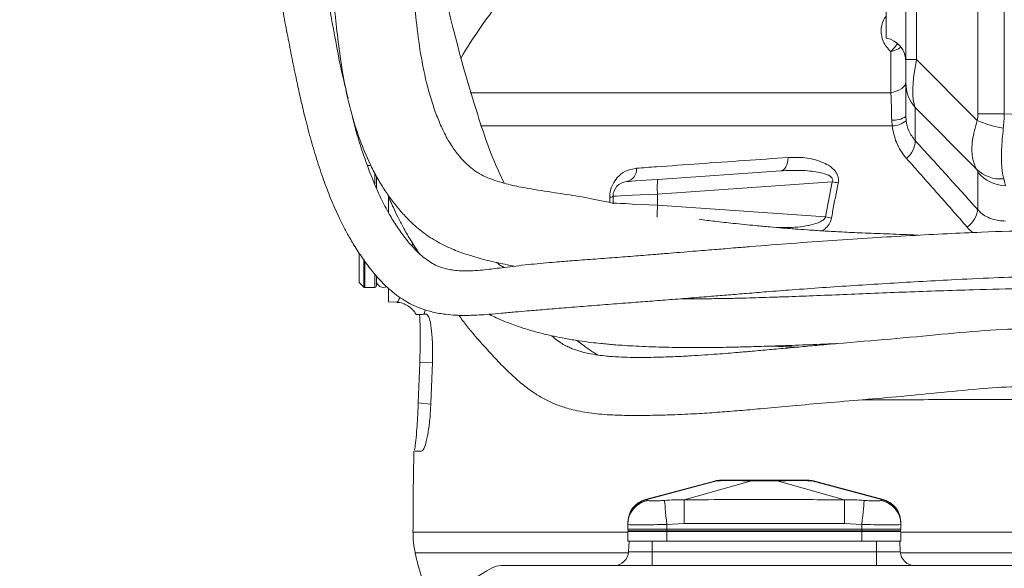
# Model space of a CAD drawing. Header units: millimetres. Extents: x 0 to 8410, y 0 to 5940.
# Tile 10 of 179: x 1128 to 1330, y 2872 to 2985. Entities that reach past the tile are written whole.
import ezdxf

# ---------------------------------------------------------------- set-up
doc = ezdxf.new("R2010")
doc.units = ezdxf.units.MM
doc.header["$LTSCALE"] = 10
doc.styles.add('SLDTEXTSTYLE0', font='TXT', dxfattribs={"width": 0.605})
doc.dimstyles.new('SLDDIMSTYLE0', dxfattribs={"dimtxt": 50, "dimasz": 50, "dimexe": 0, "dimexo": 0.0625, "dimgap": 12.5, "dimtad": 1, "dimtoh": 1, "dimdec": 1, "dimrnd": 1e-09, "dimzin": 12, "dimdsep": 46, "dimtxsty": 'SLDTEXTSTYLE0', "dimsah": 1, "dimcen": 0.09, "dimadec": 0, "dimazin": 0, "dimtfac": 1, "dimtofl": 0, "dimtmove": 0, "dimatfit": 3, "dimfxl": 0, "dimfrac": 2, "dimtolj": 1, "dimtzin": 12, "dimarcsym": 0})

# ---------------------------------------------------------------- blocks, each defined once
blk = doc.blocks.new('*D14')
at = {"color": 7, "linetype": 'Continuous', "lineweight": 0}
for p, q in [((1075.65, 3477.87), (1075.65, 3610.76)), ((1075.65, 3595.76), (1375.65, 3595.76))]:
    blk.add_line(p, q, dxfattribs=at)
for points in [[(1075.65, 3595.76), (1125.65, 3588.26), (1125.65, 3603.26)], [(1375.65, 3595.76), (1325.65, 3603.26), (1325.65, 3588.26)]]:
    blk.add_solid(points, dxfattribs=at)
at = {"color": 7, "linetype": 'Continuous', "lineweight": 0, "insert": (1168.37, 3660.22), "char_height": 50, "attachment_point": 1, "style": 'SLDTEXTSTYLE0'}
blk.add_mtext('300', dxfattribs=at)

msp = doc.modelspace()

# ---------------------------------------------------------------- linework, layer by layer
at = {"color": 7, "linetype": 'Continuous', "lineweight": 0}
for p, q in [((1309.65, 2976.56), (1309.65, 3020.87)), ((1305.65, 2980.98), (1305.65, 3016.37)), ((1309.65, 2971.84), (1309.65, 2976.56)), ((1309.65, 2964.93), (1309.65, 2971.84)), ((1200.01, 2954.87), (1199.33, 2954.87)), ((1201.15, 2950.31), (1201.15, 2952.69)), ((1258.83, 2952.01), (1284.06, 2953.78)), ((1203.65, 2948.5), (1203.65, 2945.18)), ((1249.65, 2947.17), (1249.65, 2948.57)), ((1249.65, 2947.17), (1249.66, 2947)), ((1197.65, 2930.87), (1197.65, 2936.79)), ((1201.15, 2930.17), (1201.15, 2932.14)), ((1197.65, 2930.87), (1198.57, 2929.96)), ((1198.78, 2929.87), (1200.85, 2929.87)), ((1203.65, 2929.56), (1203.65, 2926.95)), ((1203.65, 2926.95), (1205.34, 2926.83)), ((1264.67, 2927.64), (1265.38, 2927.55)), ((1211.42, 2924.37), (1210.96, 2924.37)), ((1209.72, 2906.2), (1210.03, 2914.4)), ((1212.63, 2914.46), (1212.31, 2906.11)), ((1270.74, 2890.27), (1256.31, 2886.4)), ((1304.99, 2886.4), (1290.75, 2890.22)), ((1297.1, 2886.37), (1297.1, 2886.37)), ((1252.65, 2881.32), (1252.65, 2881.53)), ((1252.65, 2881.32), (1252.65, 2880.37)), ((1308.65, 2881.53), (1308.65, 2881.32)), ((1308.65, 2881.32), (1308.65, 2880.37)), ((1252.65, 2880.37), (1260.65, 2880.37)), ((1252.75, 2880.02), (1252.65, 2880.37)), ((1252.65, 2877.87), (1252.65, 2879.87)), ((1260.65, 2879.87), (1252.65, 2879.87)), ((1260.65, 2880.37), (1300.65, 2880.37)), ((1300.65, 2879.87), (1260.65, 2879.87)), ((1300.65, 2880.37), (1308.65, 2880.37)), ((1308.65, 2879.87), (1300.65, 2879.87)), ((1308.56, 2880.02), (1308.65, 2880.37)), ((1308.65, 2877.87), (1308.65, 2879.87)), ((1252.92, 2877.87), (1252.65, 2877.87)), ((1252.92, 2877.87), (1252.8, 2875.71)), ((1252.92, 2877.87), (1257.65, 2877.87)), ((1257.65, 2877.87), (1258.62, 2877.87)), ((1260.65, 2877.87), (1258.62, 2877.87)), ((1300.65, 2877.87), (1260.65, 2877.87)), ((1302.68, 2877.87), (1300.65, 2877.87)), ((1302.68, 2877.87), (1303.65, 2877.87)), ((1303.65, 2877.87), (1308.39, 2877.87)), ((1308.65, 2877.87), (1308.39, 2877.87)), ((1308.39, 2877.87), (1308.5, 2875.71)), ((1524.57, 2872.87), (1226.74, 2872.87))]:
    msp.add_line(p, q, dxfattribs=at)
at = {"color": 8, "linetype": 'Continuous', "lineweight": 0}
for p, q in [((1311.85, 3020.87), (1311.85, 2976.56)), ((1324.43, 2965.46), (1324.43, 3020.87)), ((1329.82, 3020.87), (1329.82, 2965.46)), ((1311.85, 2976.56), (1309.65, 2976.56)), ((1311.85, 2976.56), (1324.29, 2964.07)), ((1220.38, 2969.78), (1306.58, 2969.78)), ((1324.12, 2954.12), (1311.57, 2966.72)), ((1311.57, 2966.72), (1311.57, 2959.96)), ((1306.84, 2962.99), (1306.75, 2964.15)), ((1309.65, 2964.93), (1309.71, 2964.03)), ((1329.82, 2965.46), (1324.43, 2965.46)), ((1329.82, 2965.46), (1375.65, 2963.44)), ((1306.84, 2962.99), (1222.51, 2962.99)), ((1200.85, 2951.06), (1200.85, 2953.33)), ((1324.4, 2945.8), (1324.4, 2953.45)), ((1294.58, 2951.52), (1258.78, 2949.02)), ((1293.2, 2944.32), (1294.58, 2951.52)), ((1248.96, 2947.3), (1248.96, 2948.33)), ((1258.78, 2949.02), (1258.78, 2946.72)), ((1258.78, 2946.72), (1293.2, 2944.32)), ((1208.47, 2938.31), (1208.56, 2938.95)), ((1198.57, 2929.96), (1198.57, 2935.5)), ((1198.78, 2935.17), (1198.78, 2929.87)), ((1200.85, 2929.87), (1200.85, 2932.57)), ((1211.16, 2925.3), (1210.96, 2924.37)), ((1212.59, 2914.54), (1210.03, 2914.4)), ((1209.72, 2906.2), (1212.24, 2905.98)), ((1256.39, 2886.37), (1270.94, 2890.25)), ((1264.21, 2886.37), (1278.04, 2890.25)), ((1297.1, 2886.37), (1283.27, 2890.25)), ((1304.91, 2886.37), (1290.37, 2890.25)), ((1264.24, 2881.53), (1260.65, 2881.32)), ((1260.65, 2881.32), (1260.65, 2880.37)), ((1297.07, 2881.53), (1264.24, 2881.53)), ((1300.65, 2881.32), (1297.07, 2881.53)), ((1300.65, 2881.32), (1300.65, 2880.37)), ((1208.66, 2879.75), (1252.65, 2879.75)), ((1252.75, 2880.02), (1260.65, 2880.02)), ((1260.65, 2880.02), (1260.65, 2880.37)), ((1260.65, 2880.02), (1300.65, 2880.02)), ((1260.65, 2879.87), (1260.65, 2880.02)), ((1260.65, 2877.87), (1260.65, 2879.87)), ((1300.65, 2880.02), (1300.65, 2880.37)), ((1300.65, 2880.02), (1308.56, 2880.02)), ((1300.65, 2879.87), (1300.65, 2880.02)), ((1300.65, 2877.87), (1300.65, 2879.87)), ((1308.65, 2879.75), (1371.1, 2879.75)), ((1257.65, 2877.87), (1257.65, 2875.71)), ((1303.65, 2877.87), (1303.65, 2875.71)), ((1252.79, 2875.52), (1209.1, 2875.52)), ((1252.8, 2875.71), (1257.65, 2875.71)), ((1257.65, 2872.87), (1257.65, 2875.71)), ((1257.65, 2875.71), (1303.65, 2875.71)), ((1303.65, 2872.87), (1303.65, 2875.71)), ((1303.65, 2875.71), (1308.5, 2875.71)), ((1367.47, 2875.52), (1308.52, 2875.52))]:
    msp.add_line(p, q, dxfattribs=at)
at = {"color": 8, "linetype": 'Continuous', "lineweight": 0, "flags": 128}
for points in [[(1306.54, 2978.2), (1307.46, 2979.18), (1307.94, 2979.85)], [(1306.58, 2969.78), (1307.24, 2969.94), (1307.84, 2970.14), (1308.37, 2970.38), (1308.82, 2970.65), (1309.18, 2970.95), (1309.44, 2971.28), (1309.6, 2971.62), (1309.65, 2971.96)], [(1284.06, 2953.78), (1284.35, 2953.85), (1284.62, 2954.01), (1284.87, 2954.26), (1285.08, 2954.6), (1285.26, 2955), (1285.39, 2955.47), (1285.47, 2955.97), (1285.5, 2956.5)], [(1258.78, 2949.02), (1256.96, 2948.93), (1255.23, 2948.85), (1253.65, 2948.77), (1252.28, 2948.7), (1251.16, 2948.65), (1250.33, 2948.61), (1249.83, 2948.58), (1249.65, 2948.57)], [(1249.65, 2947.17), (1249.83, 2947.16), (1250.33, 2947.14), (1251.16, 2947.09), (1252.28, 2947.04), (1253.65, 2946.97), (1255.23, 2946.9), (1256.96, 2946.81), (1258.78, 2946.72)], [(1290.75, 2890.22), (1290.67, 2890.22), (1290.37, 2890.25), (1290.37, 2890.25), (1290.37, 2890.25)], [(1260.2, 2886.23), (1260.22, 2886), (1260.25, 2885.64), (1260.3, 2885.14), (1260.35, 2884.53), (1260.42, 2883.82), (1260.49, 2883.03), (1260.57, 2882.19), (1260.65, 2881.32)], [(1301.11, 2886.23), (1301.09, 2886), (1301.06, 2885.64), (1301.01, 2885.14), (1300.95, 2884.53), (1300.89, 2883.82), (1300.81, 2883.03), (1300.73, 2882.19), (1300.65, 2881.32)]]:
    msp.add_lwpolyline(points, dxfattribs=at)
at = {"color": 7, "linetype": 'Continuous', "lineweight": 0, "flags": 128}
msp.add_lwpolyline([(1252.44, 2951.57), (1252.56, 2951.57), (1252.92, 2951.6), (1253.5, 2951.64), (1254.28, 2951.69), (1255.24, 2951.76), (1256.35, 2951.84), (1257.56, 2951.92), (1258.83, 2952.01)], dxfattribs=at)
at = {"color": 7, "linetype": 'Continuous', "lineweight": 0}
for centre, radius, start, end in [((1304.67, 2926.17), 100, 140.6877, 149.5782), ((1304.65, 2976.08), 5, 0, 78.463), ((1252.65, 2948.57), 3, 94, 180), ((1198.78, 2930.17), 0.3, 225, 270), ((1200.85, 2930.17), 0.3, 270, 0), ((1202.65, 2931.37), 1.5, 180, 296.4791), ((2090.29, 2877.87), 881.64, 178.80137, 179.87808), ((1271.78, 2885.37), 5, 90, 104.1818), ((1289.53, 2885.37), 5, 75.8176, 90), ((1257.65, 2881.59), 5, 105.5802, 180), ((1303.65, 2881.59), 5, 0, 74.4299), ((1228.66, 2879.7), 20, 179.8781, 192.0814), ((1252.94, 2880.07), 0.2, 195, 270), ((1308.37, 2880.07), 0.2, 270, 345), ((1257.99, 2885.98), 50, 192.0814, 204.6896), ((1249.81, 2875.87), 3, 270, 357), ((1311.5, 2875.87), 3, 183, 270), ((1984.86, 1579.19), 1500, 120.44854, 121.08354), ((1226.74, 2868.87), 4, 90, 120.4485)]:
    msp.add_arc(centre, radius, start, end, dxfattribs=at)
at = {"color": 8, "linetype": 'Continuous', "lineweight": 0}
for centre, radius, start, end in [((1305.42, 2983.68), 5.6, 281.554, 305.0841), ((1317.46, 2971.84), 7.81, 180.0577, 220.9971), ((1307.21, 2968.27), 4.14, 263.5964, 306.207), ((1306.75, 2967.71), 4.72, 271.1484, 308.8161), ((1335.22, 2990.97), 29.04, 247.8877, 258.865), ((1306.89, 2960.01), 4.68, 308.0549, 359.4328), ((1251.89, 2954.08), 2.57, 282.5023, 4.9921), ((1329.06, 2959.14), 7.04, 225.464, 275.2788), ((1267.46, 2950.37), 8.78, 169.1898, 188.8117), ((1330.47, 2958.73), 8.04, 221.0371, 267.1375), ((1264.76, 2805.86), 148.69, 77.9603, 78.4308), ((1249.02, 2949.29), 0.959, 266.645, 311.5544), ((1280.28, 2944.98), 21.57, 175.3641, 181.8465), ((1263.7, 2781.7), 165.27, 79.287, 79.7156), ((1318.91, 2946.72), 5.56, 306.4245, 350.5326), ((1257.64, 2881.31), 4.98, 99.5311, 179.9036), ((1303.67, 2881.31), 4.98, 0.0963, 80.469)]:
    msp.add_arc(centre, radius, start, end, dxfattribs=at)
for centre, major_axis, ratio, start_param, end_param in [((1317.65, 2981.66), (5.18, 15.87), 0.256879, 1.980214, 2.870323), ((1317.43, 2965.78), (-4.96, 5.18), 0.954793, 3.725662, 3.925841), ((1323.24, 2965.78), (0.26, 15), 0.438977, 4.498167, 4.698346), ((1318.13, 2960.62), (-6.23, 7.26), 0.083225, 3.238209, 3.53694), ((1324.22, 2965.74), (-5.83, 15.27), 0.037648, 3.299831, 3.598561)]:
    msp.add_ellipse(centre, major_axis=major_axis, ratio=ratio, start_param=start_param, end_param=end_param, dxfattribs=at)
at = {"color": 7, "linetype": 'Continuous', "lineweight": 0}
for points, knots in [([(1227.42, 3115.73), (1227.23, 3115.69), (1226.22, 3115.44), (1224.38, 3114.9), (1221.46, 3114), (1217.77, 3112.74), (1213.08, 3110.93), (1207.86, 3108.61), (1202.42, 3105.82), (1197.35, 3102.74), (1192.72, 3099.43), (1188.56, 3095.93), (1184.86, 3092.16), (1181.82, 3088.41), (1179.53, 3085.03), (1177.97, 3082.31), (1176.92, 3080.23), (1176.09, 3078.41), (1175.22, 3076.33), (1174.25, 3073.65), (1173.26, 3070.31), (1172.35, 3066.41), (1171.57, 3061.54), (1171.08, 3056.03), (1170.97, 3050.12), (1171.22, 3044.59), (1171.76, 3039.51), (1172.45, 3035.01), (1173.1, 3031.37), (1173.63, 3028.63), (1174.04, 3026.57), (1174.45, 3024.53), (1174.93, 3022.12), (1175.57, 3019), (1176.48, 3014.6), (1177.61, 3009.08), (1178.87, 3002.8), (1180.03, 2996.78), (1181.09, 2991.22), (1182.06, 2986.14), (1182.97, 2981.38), (1183.87, 2976.8), (1184.72, 2972.63), (1185.57, 2968.75), (1186.44, 2965), (1187.49, 2960.96), (1188.72, 2956.7), (1190.09, 2952.54), (1191.42, 2948.98), (1192.58, 2946.21), (1193.54, 2944.12), (1194.49, 2942.2), (1195.61, 2940.13), (1197.05, 2937.72), (1198.74, 2935.21), (1200.96, 2932.35), (1203.57, 2929.59), (1206.21, 2927.57), (1208.43, 2926.32), (1210.39, 2925.47), (1212.74, 2924.77), (1215.15, 2924.35), (1217.27, 2924.18), (1219.02, 2924.13), (1220.61, 2924.15), (1222.35, 2924.23), (1224.39, 2924.37), (1226.84, 2924.58), (1229.45, 2924.83), (1232.39, 2925.09), (1235.69, 2925.36), (1239.68, 2925.69), (1244.04, 2926.03), (1248.65, 2926.39), (1253.03, 2926.73), (1257.24, 2927.05), (1261.35, 2927.38), (1265.56, 2927.71), (1269.58, 2928.04), (1273.38, 2928.35), (1277.15, 2928.66), (1281.48, 2929.01), (1286.64, 2929.41), (1292.6, 2929.84), (1299.04, 2930.27), (1305.62, 2930.68), (1312.27, 2931.07), (1319.62, 2931.48), (1327.52, 2931.86), (1335.69, 2932.1), (1343.23, 2932.15), (1350.04, 2932.13), (1356.14, 2932.09), (1361.83, 2932.05), (1368.27, 2932), (1375.95, 2931.94), (1385.03, 2931.88), (1394.89, 2931.81), (1405.17, 2931.75), (1415.7, 2931.68), (1426.31, 2931.62), (1437.19, 2931.55), (1448.33, 2931.5), (1459.71, 2931.47), (1471.21, 2931.48), (1482.64, 2931.51), (1493.74, 2931.54), (1504.23, 2931.55), (1513.39, 2931.56), (1521.36, 2931.57), (1528.41, 2931.59), (1535.01, 2931.61), (1541.06, 2931.63), (1546.46, 2931.63), (1551.15, 2931.62), (1555.07, 2931.59), (1558.2, 2931.54), (1560.61, 2931.5), (1562.38, 2931.47), (1563.57, 2931.47), (1564.47, 2931.55), (1565.26, 2931.73), (1566.04, 2932.03), (1566.75, 2932.42), (1567.36, 2932.87), (1567.92, 2933.39), (1568.59, 2934.23), (1569.19, 2935.44), (1569.53, 2936.9), (1569.53, 2938.44), (1569.17, 2939.99), (1568.46, 2941.4), (1567.5, 2942.55), (1566.3, 2943.43), (1565.22, 2943.87), (1564.38, 2944.05), (1563.68, 2944.11), (1562.85, 2944.07), (1561.79, 2943.82), (1560.67, 2943.22), (1559.6, 2942.3), (1559.18, 2941.41), (1558.97, 2940.96)], [0, 0, 0, 0, 0.000756, 0.004092, 0.007444, 0.012639, 0.01917, 0.026768, 0.034587, 0.042627, 0.049523, 0.056542, 0.06365, 0.070284, 0.075781, 0.080143, 0.083013, 0.085314, 0.088329, 0.092258, 0.097092, 0.102832, 0.109105, 0.117931, 0.126327, 0.134314, 0.141916, 0.149007, 0.154953, 0.158734, 0.161715, 0.164409, 0.168081, 0.172801, 0.178584, 0.187912, 0.197208, 0.205809, 0.213666, 0.220737, 0.22726, 0.233689, 0.240015, 0.24486, 0.250232, 0.256151, 0.262584, 0.269427, 0.275537, 0.279888, 0.283454, 0.286459, 0.290216, 0.294931, 0.300468, 0.305794, 0.313989, 0.320934, 0.324081, 0.327956, 0.332834, 0.338024, 0.342139, 0.345379, 0.348405, 0.351494, 0.355522, 0.36055, 0.365924, 0.370426, 0.376723, 0.383515, 0.391041, 0.398496, 0.405893, 0.411892, 0.418136, 0.424643, 0.430788, 0.435787, 0.44109, 0.44694, 0.454156, 0.462727, 0.471583, 0.480445, 0.489311, 0.498179, 0.509516, 0.520348, 0.530318, 0.53931, 0.547202, 0.554199, 0.561474, 0.572171, 0.583749, 0.596324, 0.610038, 0.623467, 0.637493, 0.652162, 0.66754, 0.683692, 0.700603, 0.718011, 0.735655, 0.753308, 0.770754, 0.785323, 0.800305, 0.815478, 0.830549, 0.845138, 0.858771, 0.8712, 0.882461, 0.892641, 0.901861, 0.910181, 0.917078, 0.922758, 0.927485, 0.931387, 0.93342, 0.936694, 0.941085, 0.946212, 0.951824, 0.957649, 0.962785, 0.967229, 0.972186, 0.976401, 0.980024, 0.981621, 0.983168, 0.985373, 0.988368, 0.992099, 0.996026, 1, 1, 1, 1]), ([(1246.15, 3108.07), (1245.42, 3108.34), (1243.38, 3109.09), (1240.08, 3109.85), (1236.58, 3110.46), (1233.66, 3110.75), (1230.87, 3110.91), (1228.21, 3110.92), (1225.46, 3110.78), (1222.69, 3110.5), (1219.42, 3109.97), (1215.48, 3109.06), (1210.33, 3107.48), (1204.28, 3104.99), (1198.83, 3101.99), (1194.72, 3099.16), (1191.82, 3096.78), (1189.27, 3094.16), (1186.95, 3091.27), (1185.03, 3088.38), (1183.55, 3085.72), (1182.5, 3083.54), (1181.56, 3081.33), (1180.56, 3078.53), (1179.63, 3075.17), (1178.9, 3071.43), (1178.42, 3067.72), (1178.15, 3064), (1178.04, 3060.06), (1178.16, 3056.01), (1178.57, 3051.99), (1179.14, 3048.54), (1179.78, 3045.7), (1180.4, 3043.34), (1181.06, 3041.03), (1181.9, 3038.23), (1183.05, 3034.57), (1184.47, 3029.91), (1185.94, 3024.53), (1187.32, 3018.89), (1188.57, 3013.16), (1189.61, 3007.7), (1190.45, 3002.66), (1191.12, 2998.22), (1191.72, 2993.82), (1192.32, 2989.01), (1192.92, 2983.65), (1193.62, 2977.8), (1194.58, 2971.58), (1196.01, 2965.38), (1197.86, 2959.63), (1199.79, 2955.14), (1201.56, 2951.85), (1203.1, 2949.42), (1204.69, 2947.22), (1206.37, 2945.19), (1208.29, 2943.16), (1210.72, 2941.06), (1213.69, 2939.11), (1216.86, 2937.62), (1219.87, 2936.54), (1222.42, 2935.8), (1224.49, 2935.28), (1226.23, 2934.88), (1227.84, 2934.53), (1228.9, 2934.32), (1229.39, 2934.22)], [0, 0, 0, 0, 0.008849, 0.02445, 0.037971, 0.048893, 0.057504, 0.069602, 0.078842, 0.088568, 0.101018, 0.116255, 0.13403, 0.16165, 0.189786, 0.203997, 0.218202, 0.23241, 0.245977, 0.261218, 0.273173, 0.281915, 0.289898, 0.301633, 0.317302, 0.331754, 0.347726, 0.362934, 0.377218, 0.395966, 0.412567, 0.426919, 0.438898, 0.448395, 0.457053, 0.468692, 0.485217, 0.505776, 0.530479, 0.555715, 0.578615, 0.603769, 0.624871, 0.64219, 0.660042, 0.680488, 0.702788, 0.727638, 0.753831, 0.781601, 0.808727, 0.832365, 0.8464, 0.859329, 0.871595, 0.883713, 0.895909, 0.910623, 0.927188, 0.94303, 0.957243, 0.969728, 0.978216, 0.985531, 0.993343, 1, 1, 1, 1]), ([(1249.63, 2947.15), (1249.07, 2947.27), (1246.74, 2947.77), (1242.77, 2948.53), (1237.48, 2949.33), (1232.7, 2950.04), (1229.13, 2950.75), (1226.75, 2951.37), (1224.58, 2952.07), (1222.37, 2953.05), (1220.75, 2954.17), (1219.32, 2955.46), (1217.95, 2956.97), (1216.44, 2958.99), (1214.98, 2961.59), (1213.72, 2964.48), (1212.63, 2967.51), (1211.32, 2971.97), (1210.16, 2977.66), (1209.33, 2984.22), (1208.69, 2990.33), (1208.11, 2995.55), (1207.57, 2999.96), (1207.02, 3003.94), (1206.37, 3008.24), (1205.58, 3012.83), (1204.6, 3017.69), (1203.47, 3022.68), (1202.13, 3027.88), (1200.7, 3032.83), (1199.34, 3037.11), (1198.21, 3040.56), (1197.37, 3043.24), (1196.71, 3045.46), (1196.09, 3047.75), (1195.43, 3050.61), (1194.89, 3054.13), (1194.56, 3058.18), (1194.56, 3062.64), (1194.88, 3067.01), (1195.55, 3070.9), (1196.41, 3073.99), (1197.38, 3076.44), (1198.39, 3078.49), (1199.57, 3080.52), (1201.03, 3082.56), (1202.93, 3084.6), (1205.31, 3086.54), (1208.34, 3088.45), (1212.12, 3090.4), (1216.26, 3092.11), (1220.35, 3093.38), (1223.74, 3094.15), (1226.67, 3094.62), (1229.59, 3094.88), (1232.66, 3094.92), (1236.11, 3094.68), (1239.65, 3094.2), (1242.09, 3093.47), (1243.28, 3093.12)], [0, 0, 0, 0, 0.0083908, 0.0344837, 0.0576871, 0.0849753, 0.1032677, 0.1132181, 0.124455, 0.1422586, 0.1601003, 0.1740384, 0.1866857, 0.203562, 0.2226571, 0.2373491, 0.2538976, 0.2722187, 0.3069609, 0.339567, 0.3685951, 0.3945021, 0.4130939, 0.430202, 0.4497659, 0.4732171, 0.4946372, 0.5182605, 0.5438799, 0.5682426, 0.5885544, 0.604743, 0.617403, 0.6267661, 0.6369023, 0.6509468, 0.6682069, 0.6880068, 0.7097797, 0.7328109, 0.7509805, 0.7659048, 0.7780791, 0.7878976, 0.7977359, 0.8098669, 0.8207309, 0.8335841, 0.8488203, 0.8657898, 0.886693, 0.9045902, 0.9190363, 0.9299787, 0.9414915, 0.9555445, 0.9683053, 0.98462, 1, 1, 1, 1]), ([(1227.37, 2951.23), (1226.73, 2952.56), (1225.2, 2955.69), (1223.17, 2961.31), (1221.02, 2967.99), (1218.89, 2975.31), (1216.77, 2983.23), (1214.87, 2991.26), (1213.22, 2998.89), (1211.85, 3005.58), (1210.66, 3011.56), (1209.83, 3016.03), (1209.27, 3019.15), (1208.94, 3021.11), (1208.64, 3022.93), (1208.37, 3024.66), (1208.08, 3026.65), (1207.72, 3029.2), (1207.26, 3033.03), (1206.79, 3037.76), (1206.43, 3042.88), (1206.23, 3047.41), (1206.19, 3051.33), (1206.32, 3054.73), (1206.66, 3058.06), (1207.23, 3061.22), (1208.07, 3064.09), (1208.99, 3066.28), (1209.8, 3067.8), (1210.57, 3069.01), (1211.44, 3070.18), (1212.84, 3071.62), (1214.97, 3073.3), (1217.85, 3075.08), (1221.21, 3076.79), (1224.62, 3078.24), (1228.14, 3079.48), (1231.53, 3080.5), (1234.68, 3081.29), (1237.21, 3081.84), (1239.63, 3082.34), (1241.95, 3082.81), (1243.57, 3083.17), (1244.3, 3083.33)], [0, 0, 0, 0, 0.031774, 0.074931, 0.123033, 0.175837, 0.232445, 0.291593, 0.34017, 0.383795, 0.42215, 0.455275, 0.46849, 0.480705, 0.491941, 0.50222, 0.512871, 0.528446, 0.549031, 0.58227, 0.613806, 0.641822, 0.666537, 0.688149, 0.706887, 0.730214, 0.74862, 0.763085, 0.774547, 0.780657, 0.788934, 0.800099, 0.815758, 0.83678, 0.859237, 0.880907, 0.900792, 0.923713, 0.942418, 0.957584, 0.969343, 0.986286, 1, 1, 1, 1]), ([(1195.36, 2968.6), (1194.92, 2970.38), (1193.69, 2975.43), (1192.16, 2983.87), (1190.41, 2993.27), (1188.82, 3001.79), (1187.34, 3009.28), (1186.01, 3015.71), (1184.99, 3020.55), (1184.26, 3024), (1183.78, 3026.31), (1183.31, 3028.56), (1182.77, 3031.2), (1182.13, 3034.62), (1181.58, 3037.73), (1181.35, 3039.73), (1181.29, 3040.29)], [0, 0, 0, 0, 0.075263, 0.213274, 0.341327, 0.457324, 0.560188, 0.649818, 0.725374, 0.764085, 0.796975, 0.82507, 0.862357, 0.913212, 0.975685, 1, 1, 1, 1]), ([(1562.28, 2940.78), (1562.28, 2940.78), (1562.3, 2940.8), (1562.23, 2940.8), (1562.13, 2940.81), (1561.94, 2940.83), (1561.62, 2940.85), (1561.08, 2940.88), (1560.31, 2940.91), (1559.24, 2940.95), (1557.8, 2940.99), (1555.9, 2941.03), (1553.46, 2941.07), (1550.36, 2941.1), (1546.48, 2941.12), (1541.76, 2941.12), (1536.09, 2941.11), (1529.44, 2941.09), (1521.86, 2941.07), (1513.85, 2941.06), (1505.63, 2941.05), (1497.46, 2941.04), (1489.16, 2941.02), (1479.98, 2941), (1470.07, 2940.98), (1459.58, 2940.97), (1449.62, 2940.99), (1440.24, 2941.03), (1431.42, 2941.08), (1423.15, 2941.13), (1415.38, 2941.18), (1408.09, 2941.23), (1399.83, 2941.28), (1390.55, 2941.33), (1379.97, 2941.4), (1369.3, 2941.49), (1358.39, 2941.58), (1347.44, 2941.64), (1336.49, 2941.58), (1326.62, 2941.28), (1317.96, 2940.88), (1310.48, 2940.49), (1302.64, 2940.03), (1294.51, 2939.5), (1286.18, 2938.9), (1279.61, 2938.38), (1275.1, 2938.02), (1272.8, 2937.83), (1270.82, 2937.67), (1268.82, 2937.5), (1266.56, 2937.32), (1264.02, 2937.11), (1261.24, 2936.88), (1257.96, 2936.62), (1254.19, 2936.32), (1249.91, 2935.98), (1245.54, 2935.66), (1241.46, 2935.36), (1238.1, 2935.09), (1235.32, 2934.85), (1232.84, 2934.61), (1230.36, 2934.34), (1228.03, 2934.06), (1226, 2933.8), (1224.15, 2933.57), (1222.32, 2933.38), (1220.38, 2933.26), (1218.56, 2933.25), (1217.04, 2933.38), (1215.82, 2933.59), (1214.72, 2933.88), (1213.54, 2934.31), (1212.25, 2934.99), (1211.01, 2935.86), (1210.01, 2936.73), (1209.32, 2937.4), (1208.77, 2937.98), (1208.01, 2938.81), (1206.83, 2940.24), (1205.31, 2942.36), (1203.67, 2945.04), (1201.95, 2948.31), (1200.13, 2952.48), (1198.28, 2957.67), (1196.9, 2961.99), (1196.28, 2964.68), (1196.16, 2965.21)], [0, 0, 0, 0, 0.001913, 0.005812, 0.009988, 0.014477, 0.020844, 0.027924, 0.035854, 0.044795, 0.054937, 0.066503, 0.079748, 0.094967, 0.11249, 0.13243, 0.15457, 0.178647, 0.203866, 0.22909, 0.250856, 0.272149, 0.292819, 0.312737, 0.337944, 0.361399, 0.382957, 0.402758, 0.420997, 0.437845, 0.453445, 0.467926, 0.481396, 0.502401, 0.522441, 0.543329, 0.564907, 0.586992, 0.6094, 0.631987, 0.645879, 0.660855, 0.676789, 0.693568, 0.711072, 0.729079, 0.735423, 0.740274, 0.744098, 0.748479, 0.753551, 0.759296, 0.765693, 0.772632, 0.782079, 0.792328, 0.803381, 0.813864, 0.822696, 0.829061, 0.835679, 0.842607, 0.849316, 0.855161, 0.860131, 0.865964, 0.872638, 0.879752, 0.885643, 0.89062, 0.895281, 0.900444, 0.906611, 0.913256, 0.918383, 0.921753, 0.923832, 0.926236, 0.932414, 0.940507, 0.948469, 0.957898, 0.968986, 0.981906, 0.996481, 1, 1, 1, 1]), ([(1203.4, 2949.07), (1203.8, 2948.12), (1204.48, 2946.51), (1205.57, 2944.25), (1206.69, 2942.06), (1208.11, 2939.62), (1209.24, 2937.78), (1209.96, 2936.83), (1210.04, 2936.73)], [0, 0, 0, 0, 0.214355, 0.360804, 0.527508, 0.73273, 0.970159, 1, 1, 1, 1]), ([(1577.25, 2944.32), (1577.35, 2944.15), (1577.92, 2943.3), (1578.51, 2941.47), (1578.95, 2939), (1578.96, 2936.32), (1578.58, 2933.73), (1577.86, 2931.34), (1576.69, 2928.68), (1574.82, 2926.02), (1572.38, 2923.58), (1570.26, 2922), (1568.59, 2920.98), (1567.4, 2920.36), (1566.51, 2919.97), (1565.93, 2919.75), (1565.55, 2919.64), (1565.38, 2919.6), (1565.23, 2919.57), (1565.05, 2919.57), (1564.76, 2919.58), (1564.28, 2919.63), (1563.51, 2919.68), (1562.33, 2919.76), (1560.62, 2919.83), (1558.37, 2919.9), (1555.54, 2919.95), (1552.12, 2919.99), (1547.9, 2920), (1542.82, 2919.99), (1536.83, 2919.96), (1529.94, 2919.92), (1521.83, 2919.9), (1512.55, 2919.89), (1502.1, 2919.87), (1491.32, 2919.84), (1480.53, 2919.79), (1469.97, 2919.75), (1459.84, 2919.74), (1450.25, 2919.77), (1441.22, 2919.82), (1432.7, 2919.88), (1424.66, 2919.94), (1417.08, 2920), (1409.51, 2920.06), (1401.98, 2920.13), (1394.49, 2920.19), (1387.3, 2920.26), (1380.14, 2920.34), (1372.15, 2920.46), (1363.31, 2920.63), (1353.69, 2920.9), (1343.97, 2921.31), (1334.19, 2921.53), (1324.31, 2921), (1314.18, 2919.98), (1303.56, 2919.04), (1295.14, 2918.33), (1289.08, 2917.79), (1285.37, 2917.46), (1281.71, 2917.12), (1278.34, 2916.82), (1275.51, 2916.57), (1273.14, 2916.38), (1270.88, 2916.2), (1268.34, 2916.02), (1265.45, 2915.84), (1262.12, 2915.67), (1259, 2915.57), (1256.15, 2915.52), (1253.74, 2915.53), (1251.52, 2915.59), (1249.71, 2915.69), (1248.12, 2915.82), (1246.44, 2916.01), (1244.57, 2916.33), (1242.95, 2916.74), (1241.77, 2917.13), (1240.84, 2917.5), (1239.91, 2917.94), (1238.87, 2918.55), (1237.92, 2919.23), (1237.3, 2919.78), (1237.07, 2919.99)], [0, 0, 0, 0, 0.001227, 0.006446, 0.012855, 0.019444, 0.027583, 0.034514, 0.041348, 0.054611, 0.067674, 0.082074, 0.09254, 0.102454, 0.111293, 0.118814, 0.124787, 0.130558, 0.136408, 0.142706, 0.150524, 0.159197, 0.168917, 0.179916, 0.192472, 0.20691, 0.221064, 0.237131, 0.255335, 0.275552, 0.29754, 0.321031, 0.345093, 0.373049, 0.400368, 0.426683, 0.451734, 0.475345, 0.49734, 0.517625, 0.536343, 0.553667, 0.569749, 0.584715, 0.598668, 0.614196, 0.628525, 0.641895, 0.655501, 0.669562, 0.687671, 0.706225, 0.725054, 0.744065, 0.763302, 0.783476, 0.805374, 0.828675, 0.836717, 0.844886, 0.853177, 0.861393, 0.86808, 0.873001, 0.878382, 0.884706, 0.891942, 0.900533, 0.91113, 0.917918, 0.925306, 0.932815, 0.938787, 0.943187, 0.949773, 0.958286, 0.965774, 0.971334, 0.976363, 0.981465, 0.987739, 0.995286, 1, 1, 1, 1]), ([(1312.16, 2940.57), (1311.84, 2940.59), (1309.62, 2940.71), (1305.8, 2940.85), (1300.93, 2941.04), (1296.77, 2941.22), (1293.2, 2941.42), (1290.22, 2941.61), (1287.97, 2941.77), (1286.11, 2941.91), (1284.16, 2942.07), (1281.66, 2942.28), (1278.28, 2942.6), (1274.52, 2942.97), (1270.65, 2943.39), (1268.35, 2943.69), (1267.28, 2943.83)], [0, 0, 0, 0, 0.020107, 0.139071, 0.243945, 0.334286, 0.410211, 0.478158, 0.5311, 0.559175, 0.60324, 0.662659, 0.729308, 0.834435, 0.92315, 1, 1, 1, 1]), ([(1218.04, 2924.17), (1218.56, 2923.47), (1220.29, 2921.11), (1222.97, 2918.14), (1225.82, 2914.98), (1228.25, 2912.52), (1230.6, 2910.38), (1232.86, 2908.64), (1235.08, 2907.23), (1237.16, 2906.19), (1239.05, 2905.48), (1240.72, 2904.97), (1242.41, 2904.56), (1244.27, 2904.22), (1246.34, 2903.96), (1248.76, 2903.76), (1251.73, 2903.65), (1255.26, 2903.63), (1258.91, 2903.68), (1262.12, 2903.78), (1264.87, 2903.9), (1267.91, 2904.07), (1271.42, 2904.31), (1275.6, 2904.64), (1280.29, 2905.05), (1285.89, 2905.57), (1292.56, 2906.16), (1299.95, 2906.78), (1307.82, 2907.46), (1316.07, 2908.24), (1324.12, 2909.09), (1331.89, 2909.6), (1339.01, 2909.59), (1345.58, 2909.37), (1351.52, 2909.11), (1356.81, 2908.92), (1361.75, 2908.78), (1367.39, 2908.66), (1374.06, 2908.54), (1381.9, 2908.43), (1390.29, 2908.34), (1399.29, 2908.25), (1409.73, 2908.17), (1421.51, 2908.07), (1434.5, 2907.97), (1447.84, 2907.88), (1460.55, 2907.84), (1472.57, 2907.86), (1483.7, 2907.91), (1494.54, 2907.95), (1504.84, 2907.98), (1514.41, 2907.99), (1523.22, 2908), (1531.43, 2908.03), (1539.03, 2908.07), (1545.86, 2908.1), (1551.47, 2908.1), (1555.91, 2908.07), (1559.3, 2908.02), (1561.94, 2907.95), (1563.93, 2907.87), (1565.38, 2907.81), (1566.38, 2907.79), (1567.15, 2907.83), (1567.86, 2907.94), (1568.71, 2908.15), (1569.78, 2908.5), (1571.1, 2909), (1572.75, 2909.74), (1574.67, 2910.76), (1577.05, 2912.24), (1579.54, 2914.11), (1582.04, 2916.44), (1584.35, 2919.06), (1586.44, 2922.13), (1587.98, 2925.3), (1588.96, 2928.06), (1589.47, 2930), (1589.78, 2931.47), (1590.02, 2932.85), (1590.23, 2934.71), (1590.3, 2936.97), (1590.21, 2939.23), (1589.97, 2940.73), (1589.87, 2941.36)], [0, 0, 0, 0, 0.006489, 0.021845, 0.033286, 0.044633, 0.055179, 0.064816, 0.072537, 0.080213, 0.086568, 0.090862, 0.096335, 0.102765, 0.108347, 0.114737, 0.123598, 0.134401, 0.143803, 0.151711, 0.158106, 0.163599, 0.17323, 0.18229, 0.191692, 0.203983, 0.218051, 0.232916, 0.248302, 0.264299, 0.280929, 0.294855, 0.307759, 0.319628, 0.33032, 0.339674, 0.348099, 0.356877, 0.369901, 0.383848, 0.398808, 0.414894, 0.432254, 0.455353, 0.479623, 0.505216, 0.532317, 0.555089, 0.578512, 0.602285, 0.626165, 0.649871, 0.673428, 0.697551, 0.721851, 0.74576, 0.768538, 0.786032, 0.80204, 0.816636, 0.829942, 0.842118, 0.853325, 0.862275, 0.870759, 0.878929, 0.886847, 0.894525, 0.902435, 0.911838, 0.921206, 0.932159, 0.940432, 0.949366, 0.958646, 0.966528, 0.972715, 0.977328, 0.979172, 0.982136, 0.986088, 0.990829, 0.996137, 1, 1, 1, 1]), ([(1227.32, 2933.97), (1227.07, 2934.1), (1226.53, 2934.39), (1226.01, 2934.79), (1225.74, 2935)], [0, 0, 0, 0, 0.471765, 1, 1, 1, 1]), ([(1564.38, 2931.56), (1564.12, 2931.44), (1563.51, 2931.16), (1562.69, 2930.86), (1561.89, 2930.58), (1561.21, 2930.37), (1560.65, 2930.21), (1560.1, 2930.08), (1559.64, 2929.97), (1559.12, 2929.87), (1558.68, 2929.82), (1558.14, 2929.8), (1557.39, 2929.79), (1556.26, 2929.79), (1554.61, 2929.81), (1552.31, 2929.83), (1549.4, 2929.85), (1545.87, 2929.87), (1541.74, 2929.88), (1536.84, 2929.88), (1531.15, 2929.89), (1524.68, 2929.88), (1517.5, 2929.88), (1509.28, 2929.87), (1499.96, 2929.87), (1489.68, 2929.86), (1479.25, 2929.86), (1468.91, 2929.86), (1458.88, 2929.86), (1448.75, 2929.88), (1438.61, 2929.91), (1428.5, 2929.94), (1419.07, 2929.98), (1410.27, 2930.01), (1401.44, 2930.04), (1392.6, 2930.07), (1383.45, 2930.09), (1374.24, 2930.09), (1364.63, 2930.08), (1354.65, 2930.02), (1344.44, 2929.88), (1334.03, 2929.66), (1324.67, 2929.42), (1316.57, 2929.18), (1309.81, 2928.94), (1303.23, 2928.68), (1296.84, 2928.42), (1290.76, 2928.17), (1285.74, 2927.98), (1281.84, 2927.85), (1278.96, 2927.76), (1276.05, 2927.68), (1272.7, 2927.6), (1269.25, 2927.56), (1266.11, 2927.54), (1264.38, 2927.55), (1263.59, 2927.56)], [0, 0, 0, 0, 0.007927, 0.0192372, 0.0297014, 0.0397802, 0.0493213, 0.0581809, 0.0708242, 0.0838809, 0.097774, 0.109129, 0.121523, 0.1352811, 0.1507635, 0.1683627, 0.1884993, 0.2081174, 0.2301874, 0.2545378, 0.2806955, 0.3081969, 0.336377, 0.3644871, 0.3967653, 0.4281984, 0.4584979, 0.4873497, 0.5144444, 0.5395366, 0.5671289, 0.5922993, 0.6153492, 0.6365422, 0.6561062, 0.6785591, 0.6992765, 0.7207372, 0.7434484, 0.7672214, 0.7918564, 0.8171237, 0.8427234, 0.859598, 0.8762503, 0.8926845, 0.9089045, 0.924914, 0.9398135, 0.9485008, 0.9561857, 0.9632723, 0.9725143, 0.9843576, 0.9929199, 1, 1, 1, 1]), ([(1205.34, 2926.81), (1205.42, 2926.81), (1205.92, 2926.82), (1206.79, 2926.55), (1207.8, 2926.02), (1208.57, 2925.35), (1209.06, 2924.75), (1209.24, 2924.4), (1209.29, 2924.29)], [0, 0, 0, 0, 0.046198, 0.299429, 0.524918, 0.729244, 0.916056, 1, 1, 1, 1]), ([(1210.96, 2924.37), (1210.68, 2924.36), (1210.1, 2924.35), (1209.24, 2924.32), (1209.35, 2924.33), (1209.38, 2924.33)], [0, 0, 0, 0, 0.4350939, 0.8694298, 1, 1, 1, 1]), ([(1210.03, 2914.4), (1210.07, 2915.51), (1210.14, 2917.74), (1210.15, 2920.7), (1210.09, 2922.95), (1210.01, 2924.18), (1209.96, 2924.31), (1209.94, 2924.37)], [0, 0, 0, 0, 0.212444, 0.424925, 0.636849, 0.850126, 1, 1, 1, 1]), ([(1211.42, 2924.37), (1211.58, 2924.25), (1211.9, 2924.03), (1212.33, 2922.26), (1212.62, 2919.66), (1212.71, 2916.9), (1212.65, 2915.13), (1212.63, 2914.46)], [0, 0, 0, 0, 0.222039, 0.444237, 0.662007, 0.872592, 1, 1, 1, 1]), ([(1224.23, 2924.36), (1224.27, 2924.34), (1224.75, 2924.1), (1225.88, 2923.57), (1227.82, 2922.74), (1229.98, 2921.94), (1232.04, 2921.28), (1233.82, 2920.77), (1235.61, 2920.31), (1237.66, 2919.84), (1240.02, 2919.37), (1242.55, 2918.95), (1244.96, 2918.63), (1246.91, 2918.41), (1248.46, 2918.25), (1249.92, 2918.13), (1251.64, 2918), (1253.81, 2917.86), (1256.32, 2917.74), (1259.02, 2917.65), (1262.4, 2917.57), (1266.44, 2917.54), (1270.99, 2917.57), (1275.11, 2917.65), (1279.21, 2917.76), (1283.8, 2917.91), (1289.25, 2918.11), (1293.3, 2918.27), (1295.48, 2918.36), (1295.6, 2918.36)], [0, 0, 0, 0, 0.0020417, 0.0258701, 0.0589622, 0.1032348, 0.1368365, 0.1639436, 0.1929641, 0.2249368, 0.2625945, 0.3061324, 0.3445751, 0.3738998, 0.3939267, 0.4128335, 0.4383135, 0.4697785, 0.5071875, 0.5450409, 0.5818508, 0.64505, 0.7047736, 0.7570048, 0.8002207, 0.8569816, 0.9247325, 0.9956679, 1, 1, 1, 1]), ([(1242.18, 2919.03), (1242.88, 2918.5), (1244.2, 2917.52), (1245.64, 2916.54), (1246.39, 2916.09), (1246.5, 2916.02)], [0, 0, 0, 0, 0.495204, 0.924427, 1, 1, 1, 1]), ([(1287.41, 2917.64), (1285.9, 2917.69), (1284.18, 2917.75), (1282.54, 2917.85), (1282.33, 2917.87)], [0, 0, 0, 0, 0.873725, 1, 1, 1, 1]), ([(1300.67, 2906.85), (1302.62, 2906.85), (1307.11, 2906.84), (1314.28, 2906.88), (1322, 2906.9), (1329.61, 2906.9), (1337.17, 2907.01), (1344.43, 2907.25), (1351.07, 2907.5), (1357.03, 2907.71), (1362.54, 2907.86), (1367.97, 2907.99), (1373.63, 2908.09), (1380.05, 2908.16), (1387.32, 2908.21), (1394.45, 2908.24), (1398.98, 2908.24), (1400.82, 2908.24)], [0, 0, 0, 0, 0.063371, 0.145568, 0.227066, 0.307072, 0.383366, 0.454467, 0.519496, 0.577205, 0.628088, 0.680096, 0.73487, 0.792704, 0.866617, 0.946123, 1, 1, 1, 1]), ([(1208.96, 2896.55), (1208.98, 2896.63), (1209.04, 2896.83), (1209.23, 2898.4), (1209.46, 2900.92), (1209.63, 2903.7), (1209.7, 2905.51), (1209.72, 2906.2)], [0, 0, 0, 0, 0.138878, 0.3785, 0.617029, 0.853161, 1, 1, 1, 1]), ([(1212.31, 2906.11), (1212.26, 2905.02), (1212.14, 2902.85), (1211.75, 2899.97), (1211.25, 2897.76), (1210.76, 2896.51), (1210.49, 2896.37), (1210.37, 2896.31)], [0, 0, 0, 0, 0.207702, 0.415345, 0.625039, 0.841086, 1, 1, 1, 1]), ([(1210.37, 2896.31), (1210.05, 2896.31), (1209.29, 2896.31), (1209.13, 2896.31), (1209.03, 2896.31)], [0, 0, 0, 0, 0.424725, 1, 1, 1, 1]), ([(1270.95, 2890.25), (1270.94, 2890.25), (1270.94, 2890.25), (1270.94, 2890.25), (1270.94, 2890.25)], [0, 0, 0, 0, 0.6280476, 1, 1, 1, 1]), ([(1272.02, 2890.37), (1271.97, 2890.37), (1271.61, 2890.37), (1271.25, 2890.3), (1270.95, 2890.25)], [0, 0, 0, 0, 0.1438558, 1, 1, 1, 1]), ([(1272.02, 2890.37), (1272.32, 2890.37), (1272.91, 2890.37), (1274.85, 2890.37), (1276.76, 2890.37), (1277.98, 2890.37), (1278.27, 2890.37)], [0, 0, 0, 0, 0.297414, 0.594124, 0.90149, 1, 1, 1, 1]), ([(1278.27, 2890.37), (1278.26, 2890.37), (1278.18, 2890.37), (1278.1, 2890.3), (1278.04, 2890.25)], [0, 0, 0, 0, 0.1438528, 1, 1, 1, 1]), ([(1278.04, 2890.25), (1278.04, 2890.25), (1278.04, 2890.25), (1278.04, 2890.25), (1278.04, 2890.25)], [0, 0, 0, 0, 0.628693, 1, 1, 1, 1]), ([(1278.27, 2890.37), (1279.56, 2890.37), (1281.17, 2890.37), (1282.74, 2890.37), (1283.04, 2890.37)], [0, 0, 0, 0, 0.808006, 1, 1, 1, 1]), ([(1283.27, 2890.25), (1283.2, 2890.3), (1283.13, 2890.37), (1283.05, 2890.37), (1283.04, 2890.37)], [0, 0, 0, 0, 0.8561472, 1, 1, 1, 1]), ([(1283.04, 2890.37), (1283.92, 2890.37), (1285.68, 2890.37), (1287.77, 2890.37), (1288.89, 2890.37), (1289.21, 2890.37), (1289.28, 2890.37)], [0, 0, 0, 0, 0.297415, 0.594128, 0.901491, 1, 1, 1, 1]), ([(1283.27, 2890.25), (1283.27, 2890.25), (1283.27, 2890.25), (1283.27, 2890.25), (1283.27, 2890.25)], [0, 0, 0, 0, 0.62558, 1, 1, 1, 1]), ([(1290.36, 2890.25), (1290.06, 2890.3), (1289.7, 2890.37), (1289.34, 2890.37), (1289.28, 2890.37)], [0, 0, 0, 0, 0.85615, 1, 1, 1, 1]), ([(1290.37, 2890.25), (1290.36, 2890.25), (1290.36, 2890.25), (1290.36, 2890.25), (1290.36, 2890.25)], [0, 0, 0, 0, 0.628386, 1, 1, 1, 1])]:
    msp.add_open_spline(points, degree=3, knots=knots, dxfattribs=at)
at = {"color": 8, "linetype": 'Continuous', "lineweight": 0}
for points, knots in [([(1306.54, 2978.2), (1305.95, 2978.86), (1304.88, 2980.07), (1304.47, 2982.42), (1304.76, 2984.23), (1305.35, 2985.17), (1305.47, 2985.37)], [0, 0, 0, 0, 0.347753, 0.634762, 0.921101, 1, 1, 1, 1]), ([(1306.58, 2969.78), (1306.57, 2972.03), (1306.56, 2974.89), (1306.54, 2977.62), (1306.54, 2978.2)], [0, 0, 0, 0, 0.786554, 1, 1, 1, 1]), ([(1306.75, 2964.15), (1306.73, 2964.97), (1306.7, 2966.62), (1306.64, 2968.48), (1306.6, 2969.5), (1306.58, 2969.78)], [0, 0, 0, 0, 0.417408, 0.843287, 1, 1, 1, 1]), ([(1309.71, 2964.03), (1309.85, 2963.31), (1310.15, 2961.74), (1311.07, 2960.58), (1311.57, 2959.96)], [0, 0, 0, 0, 0.46054, 1, 1, 1, 1]), ([(1324.12, 2954.12), (1323.8, 2954.86), (1323.28, 2956.03), (1323.15, 2958.16), (1323.29, 2960.01), (1323.65, 2962), (1324.08, 2963.37), (1324.29, 2964.07)], [0, 0, 0, 0, 0.304159, 0.477726, 0.655853, 0.825823, 1, 1, 1, 1]), ([(1309.77, 2956.32), (1309.37, 2956.81), (1308.57, 2957.82), (1307.42, 2960.01), (1307.06, 2961.83), (1306.84, 2962.99)], [0, 0, 0, 0, 0.263219, 0.533632, 1, 1, 1, 1]), ([(1329.62, 2962.48), (1329.54, 2961.74), (1329.38, 2960.23), (1329.25, 2958.11), (1329.22, 2956.14), (1329.31, 2953.97), (1329.55, 2952.84), (1329.7, 2952.13)], [0, 0, 0, 0, 0.17231, 0.349001, 0.522307, 0.700184, 1, 1, 1, 1]), ([(1311.57, 2959.96), (1313.69, 2957.63), (1317.95, 2952.97), (1322.25, 2948.19), (1324.4, 2945.8)], [0, 0, 0, 0, 0.499646, 1, 1, 1, 1]), ([(1254.45, 2954.3), (1255.81, 2954.4), (1259.91, 2954.69), (1267.23, 2955.21), (1276.22, 2955.84), (1282.52, 2956.29), (1285.5, 2956.5)], [0, 0, 0, 0, 0.146734, 0.440352, 0.735577, 1, 1, 1, 1]), ([(1285.5, 2956.5), (1286.66, 2956.53), (1288.98, 2956.58), (1291.79, 2955.9), (1293.91, 2954.89), (1295.09, 2953.95), (1295.72, 2952.81), (1295.88, 2951.99), (1295.81, 2951.48), (1295.78, 2951.27)], [0, 0, 0, 0, 0.281059, 0.561075, 0.680605, 0.832315, 0.895212, 0.958838, 1, 1, 1, 1]), ([(1322.21, 2942.24), (1320.1, 2944.64), (1315.94, 2949.39), (1311.81, 2954.03), (1309.77, 2956.32)], [0, 0, 0, 0, 0.5062765, 1, 1, 1, 1]), ([(1248.96, 2948.33), (1248.99, 2948.81), (1249.06, 2949.75), (1249.61, 2951.19), (1250.63, 2952.65), (1252.3, 2953.91), (1253.69, 2954.16), (1254.45, 2954.3)], [0, 0, 0, 0, 0.12961, 0.258512, 0.43242, 0.689051, 1, 1, 1, 1]), ([(1294.58, 2951.52), (1294.61, 2951.61), (1294.65, 2951.71), (1294.67, 2951.89), (1294.64, 2952.07), (1294.48, 2952.38), (1293.84, 2952.91), (1292.67, 2953.29), (1290.57, 2953.71), (1287.7, 2953.93), (1285.32, 2953.83), (1284.06, 2953.78)], [0, 0, 0, 0, 0.021496, 0.025954, 0.045354, 0.065923, 0.113002, 0.25447, 0.378807, 0.671686, 1, 1, 1, 1]), ([(1295.78, 2951.27), (1295.39, 2949.31), (1294.92, 2946.92), (1294.49, 2944.52), (1294.42, 2944.09)], [0, 0, 0, 0, 0.820476, 1, 1, 1, 1]), ([(1283.23, 2942.15), (1284.09, 2942.13), (1286.42, 2942.07), (1289.43, 2942.45), (1291.81, 2943.14), (1292.76, 2943.68), (1293.1, 2944.07), (1293.17, 2944.25), (1293.2, 2944.32)], [0, 0, 0, 0, 0.248481, 0.676429, 0.861227, 0.947961, 0.980273, 1, 1, 1, 1]), ([(1294.42, 2944.09), (1294.32, 2943.76), (1294.1, 2942.99), (1293.38, 2942.07), (1292.75, 2941.65), (1292.47, 2941.47)], [0, 0, 0, 0, 0.292698, 0.686693, 1, 1, 1, 1]), ([(1324.4, 2945.8), (1324.61, 2945.59), (1325.47, 2944.73), (1327.35, 2943.67), (1329.16, 2943.53), (1330.06, 2943.47)], [0, 0, 0, 0, 0.140521, 0.567131, 1, 1, 1, 1]), ([(1323.35, 2941.12), (1323.31, 2941.15), (1322.88, 2941.46), (1322.53, 2941.87), (1322.21, 2942.24)], [0, 0, 0, 0, 0.089766, 1, 1, 1, 1]), ([(1205.34, 2926.89), (1205.38, 2926.88), (1205.48, 2926.87), (1205.7, 2927.22), (1205.89, 2927.72), (1205.97, 2927.9)], [0, 0, 0, 0, 0.2813724, 0.7472763, 1, 1, 1, 1]), ([(1270.94, 2890.25), (1270.94, 2890.25), (1270.65, 2890.25), (1270.49, 2890.21), (1270.55, 2890.22), (1270.56, 2890.22)], [0, 0, 0, 0, 0.000024, 0.953789, 1, 1, 1, 1]), ([(1278.04, 2890.25), (1277.42, 2890.26), (1276.17, 2890.28), (1274.52, 2890.29), (1273.09, 2890.29), (1271.81, 2890.29), (1271.26, 2890.26), (1270.95, 2890.25)], [0, 0, 0, 0, 0.189386, 0.38454, 0.567317, 0.756315, 1, 1, 1, 1]), ([(1283.27, 2890.25), (1283.27, 2890.25), (1282.52, 2890.25), (1281.14, 2890.21), (1279.41, 2890.22), (1278.46, 2890.25), (1278.04, 2890.25), (1278.04, 2890.25)], [0, 0, 0, 0, 0.000013, 0.476409, 0.734944, 0.999987, 1, 1, 1, 1]), ([(1290.36, 2890.25), (1290.13, 2890.26), (1289.65, 2890.28), (1288.56, 2890.29), (1287.2, 2890.29), (1285.46, 2890.29), (1284.06, 2890.26), (1283.27, 2890.25)], [0, 0, 0, 0, 0.189385, 0.38454, 0.567316, 0.756314, 1, 1, 1, 1]), ([(1252.65, 2881.53), (1252.71, 2882.08), (1252.81, 2883.18), (1253.63, 2884.64), (1254.84, 2885.8), (1255.88, 2886.18), (1256.39, 2886.37)], [0, 0, 0, 0, 0.2500015, 0.5000006, 0.7500005, 1, 1, 1, 1]), ([(1256.31, 2886.4), (1256.31, 2886.41), (1256.3, 2886.41), (1256.39, 2886.37), (1256.39, 2886.37), (1256.39, 2886.37), (1256.39, 2886.37)], [0, 0, 0, 0, 0.216096, 0.999996, 0.999998, 1, 1, 1, 1]), ([(1256.39, 2886.37), (1256.39, 2886.37), (1256.48, 2886.37), (1256.69, 2886.38), (1256.77, 2886.28), (1256.81, 2886.23)], [0, 0, 0, 0, 0.000015, 0.497798, 1, 1, 1, 1]), ([(1256.81, 2886.23), (1256.88, 2886.2), (1257.02, 2886.14), (1257.71, 2886.12), (1258.68, 2886.13), (1259.58, 2886.18), (1260.1, 2886.22), (1260.2, 2886.23)], [0, 0, 0, 0, 0.230071, 0.459642, 0.700156, 0.942984, 1, 1, 1, 1]), ([(1260.2, 2886.23), (1260.87, 2886.28), (1262.21, 2886.38), (1263.53, 2886.37), (1264.21, 2886.37), (1264.21, 2886.37)], [0, 0, 0, 0, 0.498892, 0.999985, 1, 1, 1, 1]), ([(1264.21, 2886.37), (1264.21, 2886.37), (1267.54, 2886.37), (1274.21, 2886.41), (1285.17, 2886.42), (1292.8, 2886.37), (1297.1, 2886.37), (1297.1, 2886.37)], [0, 0, 0, 0, 0.000002, 0.304024, 0.608047, 0.999998, 1, 1, 1, 1]), ([(1264.21, 2886.37), (1264.21, 2886.18), (1264.21, 2885.8), (1264.22, 2884.64), (1264.23, 2883.18), (1264.24, 2882.08), (1264.24, 2881.53)], [0, 0, 0, 0, 0.249998, 0.5, 0.749998, 1, 1, 1, 1]), ([(1297.1, 2886.37), (1297.1, 2886.18), (1297.1, 2885.8), (1297.09, 2884.64), (1297.08, 2883.18), (1297.07, 2882.08), (1297.07, 2881.53)], [0, 0, 0, 0, 0.249998, 0.5, 0.749998, 1, 1, 1, 1]), ([(1297.1, 2886.37), (1297.1, 2886.37), (1297.77, 2886.37), (1299.09, 2886.38), (1300.44, 2886.28), (1301.11, 2886.23)], [0, 0, 0, 0, 0.000015, 0.497792, 1, 1, 1, 1]), ([(1301.11, 2886.23), (1301.51, 2886.2), (1302.29, 2886.14), (1303.33, 2886.12), (1304.11, 2886.13), (1304.44, 2886.18), (1304.48, 2886.22), (1304.49, 2886.23)], [0, 0, 0, 0, 0.230067, 0.459639, 0.700151, 0.942981, 1, 1, 1, 1]), ([(1304.49, 2886.23), (1304.54, 2886.28), (1304.62, 2886.38), (1304.83, 2886.37), (1304.91, 2886.37), (1304.91, 2886.37)], [0, 0, 0, 0, 0.498888, 0.999985, 1, 1, 1, 1]), ([(1304.91, 2886.37), (1304.91, 2886.37), (1304.91, 2886.37), (1305.01, 2886.41), (1305.02, 2886.42), (1304.91, 2886.37), (1304.91, 2886.37), (1304.91, 2886.37)], [0, 0, 0, 0, 0.000001, 0.304023, 0.608047, 0.999998, 1, 1, 1, 1]), ([(1304.91, 2886.37), (1305.43, 2886.18), (1306.47, 2885.8), (1307.67, 2884.64), (1308.5, 2883.18), (1308.6, 2882.08), (1308.65, 2881.53)], [0, 0, 0, 0, 0.25, 0.5, 0.749999, 1, 1, 1, 1]), ([(1260.65, 2881.32), (1259.76, 2881.29), (1257.96, 2881.24), (1255.56, 2881.21), (1253.75, 2881.21), (1252.79, 2881.25), (1252.69, 2881.3), (1252.65, 2881.32)], [0, 0, 0, 0, 0.214554, 0.429113, 0.6436, 0.858064, 1, 1, 1, 1]), ([(1308.65, 2881.32), (1308.57, 2881.29), (1308.39, 2881.24), (1307.01, 2881.21), (1304.98, 2881.21), (1302.73, 2881.25), (1301.25, 2881.3), (1300.65, 2881.32)], [0, 0, 0, 0, 0.214553, 0.4291114, 0.643598, 0.8580643, 1, 1, 1, 1])]:
    msp.add_open_spline(points, degree=3, knots=knots, dxfattribs=at)

# ---------------------------------------------------------------- dimensions: what is measured, and where the dimension line sits
at = {"color": 7, "linetype": 'Continuous', "lineweight": 0}
dim = msp.add_linear_dim(base=(1375.65, 3595.76), p1=(1075.65, 3477.87), p2=(1375.65, 2663.03), dimstyle='SLDDIMSTYLE0', dxfattribs=at)
dim.commit()
dim.dimension.update_dxf_attribs({"geometry": '*D14', "text_midpoint": (1225.65, 3595.76), "dimtype": 160})

doc.saveas('drawing.dxf')
